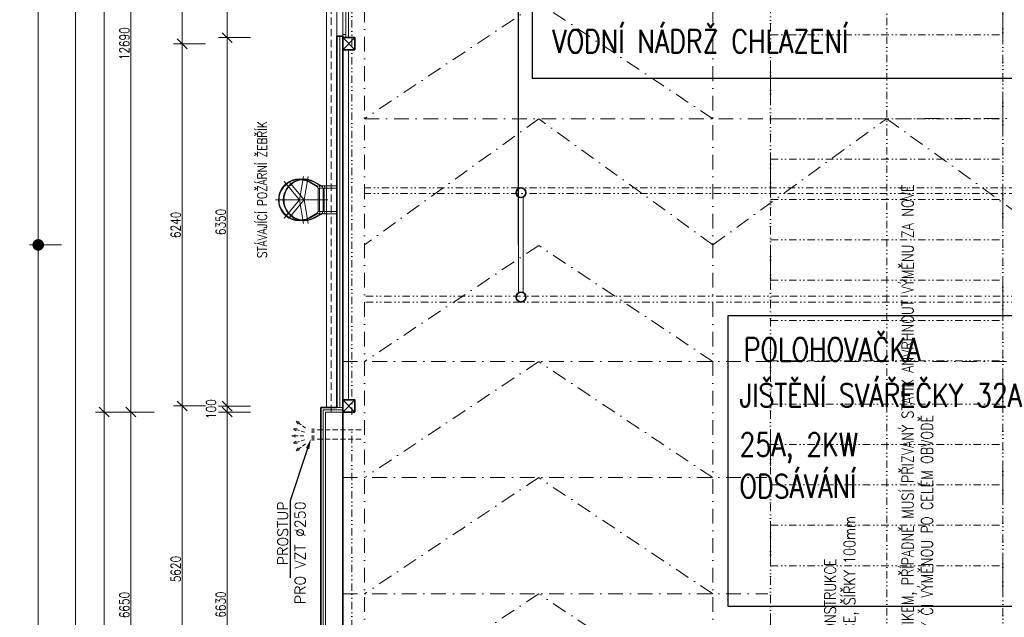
# Model space of a CAD drawing. Header units: millimetres. Extents: x -485339 to 350584, y -1189936 to 0.
# Tile 127 of 256: x -145820 to -128859, y -1048184 to -1037889. Entities that reach past the tile are written whole.
import ezdxf
from ezdxf import colors
from ezdxf.entities.mleader import LeaderData, LeaderLine
from ezdxf.math import Vec2, Vec3

# ---------------------------------------------------------------- set-up
doc = ezdxf.new("R2010")
doc.units = ezdxf.units.MM
doc.header["$LTSCALE"] = 10
for name, pattern in [('1600_OPl_00 Erdgeschoss_Architektenplan_Grundrißplan_170526$0$DASHDOT', [1, 0.5, -0.25, 0, -0.25]), ('DASHDOT', [25.4, 12.7, -6.35, 0, -6.35]), ('DASHED', [19.05, 12.7, -6.35]), ('DĚLICÍ2', [15.875, 6.35, -3.175, 0, -3.175, 0, -3.175]), ('ČÁRKOVANÁ2', [9.525, 6.35, -3.175])]:
    doc.linetypes.add(name, pattern=pattern)
doc.layers.get('Defpoints').update_dxf_attribs({"color": 201})
for name, color, linetype, lineweight in [('1VZT', 150, 'DASHED', 18), ('N_kóty', 10, 'Continuous', 18), ('N_okna', 10, 'Continuous', 18), ('N_popis', 10, 'Continuous', 18), ('N_světlíky', 250, 'DĚLICÍ2', 18), ('N_čáry_nad', 10, 'DĚLICÍ2', 18), ('N_čáry_obrys', 10, 'Continuous', 35), ('N_čáry_obv.plášt', 212, 'Continuous', 18), ('N_čáry_obv.plášt_obrys', 212, 'Continuous', 35), ('N_čáry_plné', 10, 'Continuous', 18), ('PBŘ', 152, 'Continuous', 18), ('St_kóty', 132, 'Continuous', 18), ('St_popis', 250, 'Continuous', 18), ('St_sloupy_konstrukce haly', 5, 'Continuous', 35), ('St_sloupy_opláštění_půdorys', 25, 'Continuous', 35), ('St_čáry_nad', 250, 'DĚLICÍ2', 18), ('St_čáry_obrys', 5, 'Continuous', 35), ('St_čáry_osy', 250, 'DASHDOT', 18), ('St_čáry_plné', 250, 'Continuous', 18), ('St_čáry_pod', 250, 'ČÁRKOVANÁ2', 18)]:
    doc.layers.add(name, color=color, linetype=linetype, lineweight=lineweight)
for name, color, linetype in [('_HROMOSVOD', 251, 'Continuous'), ('VYBAVENÍ', 222, 'Continuous'), ('VYBAVENÍ_POPIS', 222, 'Continuous'), ('VYBAVENÍ_POŽADAVKY', 200, 'Continuous')]:
    doc.layers.add(name, color=color, linetype=linetype)
doc.styles.get("Standard").update_dxf_attribs({"font": 'simplex.shx', "width": 0.8})
doc.linetypes.add('IZOLACE', pattern='A,0.0001,-0.1,[134,ltypeshp.shx,S=0.1,R=0,X=-0.1,Y=0],-0.2,[134,ltypeshp.shx,S=0.1,R=180,X=0.1,Y=0],-0.1', length=0.4001)
doc.linetypes.add('ZIGZAG', pattern='A,0.00254,-5.08,[131,ltypeshp.shx,S=5.08,R=0,X=-5.08,Y=0],-10.16,[131,ltypeshp.shx,S=5.08,R=180,X=5.08,Y=0],-5.08', length=20.32254)
doc.dimstyles.new('stavebníM100', dxfattribs={"dimtxt": 165, "dimasz": 170, "dimexe": 150, "dimexo": 100, "dimgap": 30, "dimtad": 1, "dimdec": 0, "dimtxsty": 'Standard', "dimblk": 'OBLIQUE', "dimcen": -2.5, "dimdle": 150, "dimclrd": 256, "dimclre": 256, "dimclrt": 256, "dimadec": 4, "dimazin": 0, "dimtfac": 1, "dimtdec": 0, "dimtmove": 2, "dimatfit": 3, "dimldrblk": 'OBLIQUE', "dimfxl": 400, "dimfxlon": 1, "dimlwd": -1, "dimlwe": -1, "dimarcsym": 0})
doc.dimstyles.new('stavebníM100_modul', dxfattribs={"dimtxt": 250, "dimasz": 200, "dimexe": 150, "dimexo": 100, "dimgap": 30, "dimtad": 1, "dimdec": 0, "dimtxsty": 'Standard', "dimblk": 'DOT', "dimcen": -2.5, "dimdle": 150, "dimclrd": 256, "dimclre": 256, "dimclrt": 256, "dimadec": 4, "dimazin": 0, "dimtfac": 1, "dimtdec": 0, "dimtmove": 2, "dimatfit": 3, "dimldrblk": 'OBLIQUE', "dimfxl": 400, "dimfxlon": 1, "dimlwd": -1, "dimlwe": -1, "dimarcsym": 0})

# ---------------------------------------------------------------- blocks, each defined once
blk = doc.blocks.new('G$CD8A98CDB')
at = {"layer": 'St_sloupy_konstrukce haly', "color": 250, "lineweight": 18, "ltscale": 2}
for points in [[(-825, 0), (825, 0)], [(-825, -80), (825, -80)]]:
    blk.add_lwpolyline(points, dxfattribs=at)
at = {"layer": 'St_sloupy_konstrukce haly', "ltscale": 2}
for centre in [(-900, -40), (900, -40)]:
    blk.add_circle(centre, 85, dxfattribs=at)
blk = doc.blocks.new('G$C0F2906C7')
at = {"layer": 'St_sloupy_opláštění_půdorys', "ltscale": 2}
blk.add_lwpolyline([(-105, -105), (105, -105), (105, 105), (-105, 105)], close=True, dxfattribs=at)
for points in [[(-105, 105), (105, -105)], [(105, 105), (-105, -105)]]:
    blk.add_lwpolyline(points, dxfattribs=at)
blk = doc.blocks.new('*U5509')
at = {"layer": 'St_čáry_osy', "ltscale": 2}
blk.add_lwpolyline([(3000, 1000), (0, -1000), (-3000, 1000)], dxfattribs=at)
blk = doc.blocks.new('*U5508')
at = {"layer": 'Defpoints', "ltscale": 2}
for p in [(0, 0), (0, -2000), (0, -4000), (0, -6000), (0, -8000)]:
    blk.add_blockref('*U5509', p, dxfattribs=at)
blk = doc.blocks.new('*U5521')
at = {"layer": 'St_čáry_osy', "ltscale": 2}
blk.add_lwpolyline([(3000, -1000), (0, 1000), (-3000, -1000)], dxfattribs=at)
blk = doc.blocks.new('*U5520')
at = {"layer": 'St_čáry_osy', "ltscale": 2}
for p in [(0, 14000), (0, 12000), (0, 10000), (0, 8000), (0, 6000), (0, 4000), (0, 2000), (0, 0)]:
    blk.add_blockref('*U5521', p, dxfattribs=at)
blk = doc.blocks.new('_Dot')
at = {"color": 0, "linetype": 'ByBlock', "lineweight": -2}
blk.add_line((-0.5, 0), (-1, 0), dxfattribs=at)
at = {"color": 0, "linetype": 'ByBlock', "const_width": 0.5}
blk.add_lwpolyline([(-0.25, 0, 1), (0.25, 0, 1)], format="xyb", close=True, dxfattribs=at)
blk = doc.blocks.new('*D5736')
at = {"layer": 'Defpoints', "color": 0}
for p in [(-137185, -1040868), (-125185, -1040868), (-137185, -1064041)]:
    blk.add_point(p, dxfattribs=at)
at = {"layer": 'St_kóty'}
for p, q in [((-137185, -1063641), (-137185, -1064191)), ((-125185, -1063641), (-125185, -1064191)), ((-125385, -1064041), (-136985, -1064041))]:
    blk.add_line(p, q, dxfattribs=at)
at = {"layer": 'St_kóty', "linetype": 'ByBlock', "xscale": 200, "yscale": 200, "zscale": 200, "rotation": 180}
blk.add_blockref('_Dot', (-137185, -1064041), dxfattribs=at)
at = {"layer": 'St_kóty', "linetype": 'ByBlock', "xscale": 200, "yscale": 200, "zscale": 200}
blk.add_blockref('_Dot', (-125185, -1064041), dxfattribs=at)
at = {"layer": 'St_kóty', "insert": (-131185, -1063886), "char_height": 250, "attachment_point": 5}
blk.add_mtext('12000', dxfattribs=at)
blk = doc.blocks.new('_OBLIQUE')
at = {"color": 0, "linetype": 'ByBlock'}
blk.add_line((-0.5, -0.5), (0.5, 0.5), dxfattribs=at)
blk = doc.blocks.new('*D5737')
at = {"layer": 'Defpoints', "color": 0}
for p in [(-137185, -1040868), (-140555, -1060078), (-140555, -1064041)]:
    blk.add_point(p, dxfattribs=at)
at = {"layer": 'St_kóty'}
for p, q in [((-140555, -1063641), (-140555, -1064191)), ((-137185, -1063641), (-137185, -1064191)), ((-137385, -1064041), (-140355, -1064041))]:
    blk.add_line(p, q, dxfattribs=at)
at = {"layer": 'St_kóty', "linetype": 'ByBlock', "xscale": 200, "yscale": 200, "zscale": 200, "rotation": 180}
blk.add_blockref('_Dot', (-140555, -1064041), dxfattribs=at)
at = {"layer": 'St_kóty', "linetype": 'ByBlock', "xscale": 200, "yscale": 200, "zscale": 200}
blk.add_blockref('_Dot', (-137185, -1064041), dxfattribs=at)
at = {"layer": 'St_kóty', "insert": (-138870, -1063886), "char_height": 250, "attachment_point": 5}
blk.add_mtext('3370', dxfattribs=at)
blk = doc.blocks.new('*D5740')
at = {"layer": 'Defpoints', "color": 0}
for p in [(-143904, -1044648), (-141624, -1044648), (-141724, -1051298)]:
    blk.add_point(p, dxfattribs=at)
at = {"layer": 'St_kóty'}
for p, q in [((-143904, -1051448), (-143904, -1044498)), ((-143504, -1044648), (-144054, -1044648)), ((-143504, -1051298), (-144054, -1051298))]:
    blk.add_line(p, q, dxfattribs=at)
at = {"layer": 'St_kóty', "linetype": 'ByBlock', "xscale": 170, "yscale": 170, "zscale": 170}
for p, rotation in [((-143904, -1044648), 90), ((-143904, -1051298), 270)]:
    blk.add_blockref('_OBLIQUE', p, dxfattribs=dict(at, rotation=rotation))
at = {"layer": 'St_kóty', "insert": (-144016, -1047973), "char_height": 165, "attachment_point": 5, "rotation": 90}
blk.add_mtext('6650', dxfattribs=at)
blk = doc.blocks.new('*D5741')
at = {"layer": 'Defpoints', "color": 0}
for p in [(-143904, -1031958), (-141324, -1031958), (-141624, -1044648)]:
    blk.add_point(p, dxfattribs=at)
at = {"layer": 'St_kóty'}
for p, q in [((-143904, -1044798), (-143904, -1031808)), ((-143504, -1031958), (-144054, -1031958)), ((-143504, -1044648), (-144054, -1044648))]:
    blk.add_line(p, q, dxfattribs=at)
at = {"layer": 'St_kóty', "linetype": 'ByBlock', "xscale": 170, "yscale": 170, "zscale": 170}
for p, rotation in [((-143904, -1031958), 90), ((-143904, -1044648), 270)]:
    blk.add_blockref('_OBLIQUE', p, dxfattribs=dict(at, rotation=rotation))
at = {"layer": 'St_kóty', "insert": (-144016, -1038303), "char_height": 165, "attachment_point": 5, "rotation": 90}
blk.add_mtext('12690', dxfattribs=at)
blk = doc.blocks.new('*D5747')
at = {"layer": 'Defpoints', "color": 0}
for p in [(-141524, -992923), (-144364, -1044648), (-141624, -1044648)]:
    blk.add_point(p, dxfattribs=at)
at = {"layer": 'St_kóty'}
for p, q in [((-144364, -992773), (-144364, -1044798)), ((-143964, -992923), (-144514, -992923)), ((-143964, -1044648), (-144514, -1044648))]:
    blk.add_line(p, q, dxfattribs=at)
at = {"layer": 'St_kóty', "linetype": 'ByBlock', "xscale": 170, "yscale": 170, "zscale": 170}
for p, rotation in [((-144364, -992923), 90), ((-144364, -1044648), 270)]:
    blk.add_blockref('_OBLIQUE', p, dxfattribs=dict(at, rotation=rotation))
at = {"layer": 'St_kóty', "insert": (-144477, -1018785), "char_height": 165, "attachment_point": 5, "rotation": 90}
blk.add_mtext('51725', dxfattribs=at)
blk = doc.blocks.new('*D5748')
at = {"layer": 'Defpoints', "color": 0}
for p in [(-141624, -1044648), (-144364, -1060078), (-141624, -1060078)]:
    blk.add_point(p, dxfattribs=at)
at = {"layer": 'St_kóty'}
for p, q in [((-144364, -1044498), (-144364, -1060228)), ((-143964, -1044648), (-144514, -1044648)), ((-143964, -1060078), (-144514, -1060078))]:
    blk.add_line(p, q, dxfattribs=at)
at = {"layer": 'St_kóty', "linetype": 'ByBlock', "xscale": 170, "yscale": 170, "zscale": 170}
for p, rotation in [((-144364, -1044648), 90), ((-144364, -1060078), 270)]:
    blk.add_blockref('_OBLIQUE', p, dxfattribs=dict(at, rotation=rotation))
at = {"layer": 'St_kóty', "insert": (-144477, -1052363), "char_height": 165, "attachment_point": 5, "rotation": 90}
blk.add_mtext('15430', dxfattribs=at)
blk = doc.blocks.new('*D5749')
at = {"layer": 'Defpoints', "color": 0}
for p in [(-144860, -992923), (-141524, -992923), (-141624, -1060078)]:
    blk.add_point(p, dxfattribs=at)
at = {"layer": 'St_kóty'}
for p, q in [((-144860, -1060228), (-144860, -992773)), ((-144460, -992923), (-145010, -992923)), ((-144460, -1060078), (-145010, -1060078))]:
    blk.add_line(p, q, dxfattribs=at)
at = {"layer": 'St_kóty', "linetype": 'ByBlock', "xscale": 170, "yscale": 170, "zscale": 170}
for p, rotation in [((-144860, -992923), 90), ((-144860, -1060078), 270)]:
    blk.add_blockref('_OBLIQUE', p, dxfattribs=dict(at, rotation=rotation))
at = {"layer": 'St_kóty', "insert": (-144973, -1026500), "char_height": 165, "attachment_point": 5, "rotation": 90}
blk.add_mtext('67155', dxfattribs=at)
blk = doc.blocks.new('*D5751')
at = {"layer": 'Defpoints', "color": 0}
for p in [(-138294, -1017422), (-145501, -1041768), (-138294, -1041768)]:
    blk.add_point(p, dxfattribs=at)
at = {"layer": 'St_kóty'}
for p, q in [((-145101, -1017422), (-145651, -1017422)), ((-145501, -1017622), (-145501, -1041568)), ((-145101, -1041768), (-145651, -1041768))]:
    blk.add_line(p, q, dxfattribs=at)
at = {"layer": 'St_kóty', "linetype": 'ByBlock', "xscale": 200, "yscale": 200, "zscale": 200}
for p, rotation in [((-145501, -1017422), 90), ((-145501, -1041768), 270)]:
    blk.add_blockref('_Dot', p, dxfattribs=dict(at, rotation=rotation))
at = {"layer": 'St_kóty', "insert": (-145656, -1029595), "char_height": 250, "attachment_point": 5, "rotation": 90}
blk.add_mtext('24345', dxfattribs=at)
blk = doc.blocks.new('*D5752')
at = {"layer": 'Defpoints', "color": 0}
for p in [(-138294, -1041768), (-145501, -1059068), (-138294, -1059068)]:
    blk.add_point(p, dxfattribs=at)
at = {"layer": 'St_kóty'}
for p, q in [((-145101, -1041768), (-145651, -1041768)), ((-145501, -1041968), (-145501, -1058868)), ((-145101, -1059068), (-145651, -1059068))]:
    blk.add_line(p, q, dxfattribs=at)
at = {"layer": 'St_kóty', "linetype": 'ByBlock', "xscale": 200, "yscale": 200, "zscale": 200}
for p, rotation in [((-145501, -1041768), 90), ((-145501, -1059068), 270)]:
    blk.add_blockref('_Dot', p, dxfattribs=dict(at, rotation=rotation))
at = {"layer": 'St_kóty', "insert": (-145656, -1050418), "char_height": 250, "attachment_point": 5, "rotation": 90}
blk.add_mtext('17300', dxfattribs=at)
blk = doc.blocks.new('*D6628')
at = {"layer": 'Defpoints', "color": 0}
for p in [(-43625, -1042046), (-140555, -1060078), (-43625, -1065645)]:
    blk.add_point(p, dxfattribs=at)
at = {"layer": 'St_kóty'}
for p, q in [((-140555, -1065245), (-140555, -1065795)), ((-43625, -1065245), (-43625, -1065795)), ((-140705, -1065645), (-43475, -1065645))]:
    blk.add_line(p, q, dxfattribs=at)
at = {"layer": 'St_kóty', "linetype": 'ByBlock', "xscale": 170, "yscale": 170, "zscale": 170, "rotation": 180}
blk.add_blockref('_OBLIQUE', (-140555, -1065645), dxfattribs=at)
at = {"layer": 'St_kóty', "linetype": 'ByBlock', "xscale": 170, "yscale": 170, "zscale": 170}
blk.add_blockref('_OBLIQUE', (-43625, -1065645), dxfattribs=at)
at = {"layer": 'St_kóty', "insert": (-92090, -1065533), "char_height": 165, "attachment_point": 5}
blk.add_mtext('96930', dxfattribs=at)
blk = doc.blocks.new('*D6657')
at = {"layer": 'Defpoints', "color": 0}
for p in [(-143020, -1044543), (-141219, -1044543), (-141219, -1050163)]:
    blk.add_point(p, dxfattribs=at)
at = {"layer": 'St_kóty'}
for p, q in [((-143020, -1050313), (-143020, -1044393)), ((-142620, -1044543), (-143170, -1044543)), ((-142620, -1050163), (-143170, -1050163))]:
    blk.add_line(p, q, dxfattribs=at)
at = {"layer": 'St_kóty', "linetype": 'ByBlock', "xscale": 170, "yscale": 170, "zscale": 170}
for p, rotation in [((-143020, -1044543), 90), ((-143020, -1050163), 270)]:
    blk.add_blockref('_OBLIQUE', p, dxfattribs=dict(at, rotation=rotation))
at = {"layer": 'St_kóty', "insert": (-143133, -1047353), "char_height": 165, "attachment_point": 5, "rotation": 90}
blk.add_mtext('5620', dxfattribs=at)
blk = doc.blocks.new('*D6658')
at = {"layer": 'Defpoints', "color": 0}
for p in [(-143020, -1038303), (-141219, -1038303), (-141219, -1044543)]:
    blk.add_point(p, dxfattribs=at)
at = {"layer": 'St_kóty'}
for p, q in [((-143020, -1044693), (-143020, -1038153)), ((-142620, -1038303), (-143170, -1038303)), ((-142620, -1044543), (-143170, -1044543))]:
    blk.add_line(p, q, dxfattribs=at)
at = {"layer": 'St_kóty', "linetype": 'ByBlock', "xscale": 170, "yscale": 170, "zscale": 170}
for p, rotation in [((-143020, -1038303), 90), ((-143020, -1044543), 270)]:
    blk.add_blockref('_OBLIQUE', p, dxfattribs=dict(at, rotation=rotation))
at = {"layer": 'St_kóty', "insert": (-143133, -1041423), "char_height": 165, "attachment_point": 5, "rotation": 90}
blk.add_mtext('6240', dxfattribs=at)
blk = doc.blocks.new('*D6659')
at = {"layer": 'Defpoints', "color": 0}
for p in [(-143020, -1032063), (-141219, -1032063), (-141219, -1038303)]:
    blk.add_point(p, dxfattribs=at)
at = {"layer": 'St_kóty'}
for p, q in [((-142620, -1032063), (-143170, -1032063)), ((-143020, -1038453), (-143020, -1031913)), ((-142620, -1038303), (-143170, -1038303))]:
    blk.add_line(p, q, dxfattribs=at)
at = {"layer": 'St_kóty', "linetype": 'ByBlock', "xscale": 170, "yscale": 170, "zscale": 170}
for p, rotation in [((-143020, -1032063), 90), ((-143020, -1038303), 270)]:
    blk.add_blockref('_OBLIQUE', p, dxfattribs=dict(at, rotation=rotation))
at = {"layer": 'St_kóty', "insert": (-143133, -1035183), "char_height": 165, "attachment_point": 5, "rotation": 90}
blk.add_mtext('6240', dxfattribs=at)
blk = doc.blocks.new('G$CA450B66E')
at = {"layer": 'N_okna'}
for p, q in [((0, 0), (0, 50)), ((0, 50), (0, 0)), ((0, 50), (52, 50)), ((1206, 50), (0, 50)), ((52, 0), (0, 0)), ((0, 0), (1206, 0)), ((52, 50), (52, 0)), ((1154, 50), (1154, 0)), ((1206, 50), (1154, 50)), ((1154, 0), (1206, 0)), ((1206, 0), (1206, 50)), ((1206, 0), (1206, 50)), ((1206, 50), (1206, 0)), ((1206, 0), (1206, 50)), ((1206, 0), (1206, 50)), ((1206, 50), (1206, 0)), ((1206, 50), (1206, 50)), ((1206, 50), (1258, 50)), ((2412, 50), (1206, 50)), ((1206, 0), (1206, 0)), ((1258, 0), (1206, 0)), ((1206, 0), (2412, 0)), ((1258, 50), (1258, 0)), ((2360, 50), (2360, 0)), ((2412, 50), (2360, 50)), ((2360, 0), (2412, 0)), ((2412, 0), (2412, 50)), ((2412, 0), (2412, 50)), ((2412, 50), (2412, 0)), ((2412, 0), (2412, 50)), ((2412, 0), (2412, 50)), ((2412, 50), (2412, 0)), ((2412, 50), (2412, 50)), ((2412, 50), (2464, 50)), ((3618, 50), (2412, 50)), ((2412, 0), (2412, 0)), ((2464, 0), (2412, 0)), ((2412, 0), (3618, 0)), ((2464, 50), (2464, 0)), ((3566, 50), (3566, 0)), ((3618, 50), (3566, 50)), ((3566, 0), (3618, 0)), ((3618, 0), (3618, 50)), ((3618, 0), (3618, 50)), ((3618, 50), (3618, 0)), ((3618, 0), (3618, 50)), ((3618, 0), (3618, 50)), ((3618, 50), (3618, 0)), ((3618, 50), (3618, 50)), ((3618, 50), (3670, 50)), ((4824, 50), (3618, 50)), ((3618, 0), (3618, 0)), ((3670, 0), (3618, 0)), ((3618, 0), (4824, 0)), ((3670, 50), (3670, 0)), ((4772, 50), (4772, 0)), ((4824, 50), (4772, 50)), ((4772, 0), (4824, 0)), ((4824, 0), (4824, 50)), ((4824, 0), (4824, 50)), ((4824, 50), (4824, 0)), ((4824, 0), (4824, 50)), ((4824, 0), (4824, 50)), ((4824, 50), (4824, 0)), ((4824, 50), (4824, 50)), ((4824, 50), (4876, 50)), ((6030, 50), (4824, 50)), ((4824, 0), (4824, 0)), ((4876, 0), (4824, 0)), ((4824, 0), (6030, 0)), ((4876, 50), (4876, 0)), ((5978, 50), (5978, 0)), ((6030, 50), (5978, 50)), ((5978, 0), (6030, 0)), ((6030, 0), (6030, 50)), ((6030, 0), (6030, 50))]:
    blk.add_line(p, q, dxfattribs=at)
blk.add_lwpolyline([(0, 0), (6030, 0), (6030, 50), (0, 50)], close=True, dxfattribs=at)
blk = doc.blocks.new('*D6960')
at = {"layer": 'Defpoints', "color": 0}
for p in [(-142246, -1044648), (-141391, -1044648), (-141391, -1051278)]:
    blk.add_point(p, dxfattribs=at)
at = {"layer": 'N_kóty'}
for p, q in [((-142246, -1051428), (-142246, -1044498)), ((-141846, -1044648), (-142396, -1044648)), ((-141846, -1051278), (-142396, -1051278))]:
    blk.add_line(p, q, dxfattribs=at)
at = {"layer": 'N_kóty', "linetype": 'ByBlock', "xscale": 170, "yscale": 170, "zscale": 170}
for p, rotation in [((-142246, -1044648), 90), ((-142246, -1051278), 270)]:
    blk.add_blockref('_OBLIQUE', p, dxfattribs=dict(at, rotation=rotation))
at = {"layer": 'N_kóty', "insert": (-142358, -1047963), "char_height": 165, "attachment_point": 5, "rotation": 90}
blk.add_mtext('6630', dxfattribs=at)
blk = doc.blocks.new('*D6961')
at = {"layer": 'Defpoints', "color": 0}
for p in [(-142246, -1044548), (-141211, -1044548), (-141391, -1044648)]:
    blk.add_point(p, dxfattribs=at)
at = {"layer": 'N_kóty'}
for p, q in [((-142246, -1044798), (-142246, -1044398)), ((-141846, -1044548), (-142396, -1044548)), ((-141846, -1044648), (-142396, -1044648))]:
    blk.add_line(p, q, dxfattribs=at)
at = {"layer": 'N_kóty', "linetype": 'ByBlock', "xscale": 170, "yscale": 170, "zscale": 170}
for p, rotation in [((-142246, -1044548), 90), ((-142246, -1044648), 270)]:
    blk.add_blockref('_OBLIQUE', p, dxfattribs=dict(at, rotation=rotation))
at = {"layer": 'N_kóty', "insert": (-142523, -1044598), "char_height": 165, "attachment_point": 5, "rotation": 90}
blk.add_mtext('100', dxfattribs=at)
blk = doc.blocks.new('*D6962')
at = {"layer": 'Defpoints', "color": 0}
for p in [(-142246, -1038198), (-141091, -1038198), (-141211, -1044548)]:
    blk.add_point(p, dxfattribs=at)
at = {"layer": 'N_kóty'}
for p, q in [((-142246, -1044698), (-142246, -1038048)), ((-141846, -1038198), (-142396, -1038198)), ((-141846, -1044548), (-142396, -1044548))]:
    blk.add_line(p, q, dxfattribs=at)
at = {"layer": 'N_kóty', "linetype": 'ByBlock', "xscale": 170, "yscale": 170, "zscale": 170}
for p, rotation in [((-142246, -1038198), 90), ((-142246, -1044548), 270)]:
    blk.add_blockref('_OBLIQUE', p, dxfattribs=dict(at, rotation=rotation))
at = {"layer": 'N_kóty', "insert": (-142358, -1041373), "char_height": 165, "attachment_point": 5, "rotation": 90}
blk.add_mtext('6350', dxfattribs=at)
blk = doc.blocks.new('*D6963')
at = {"layer": 'Defpoints', "color": 0}
for p in [(-142246, -1032168), (-141091, -1032168), (-141091, -1038198)]:
    blk.add_point(p, dxfattribs=at)
at = {"layer": 'N_kóty'}
for p, q in [((-142246, -1032018), (-142246, -1034596)), ((-141846, -1032168), (-142396, -1032168)), ((-142246, -1038348), (-142246, -1035769)), ((-141846, -1038198), (-142396, -1038198))]:
    blk.add_line(p, q, dxfattribs=at)
at = {"layer": 'N_kóty', "linetype": 'ByBlock', "xscale": 170, "yscale": 170, "zscale": 170}
for p, rotation in [((-142246, -1032168), 90), ((-142246, -1038198), 270)]:
    blk.add_blockref('_OBLIQUE', p, dxfattribs=dict(at, rotation=rotation))
at = {"layer": 'N_kóty', "insert": (-142246, -1035183), "char_height": 165, "attachment_point": 5, "rotation": 90}
blk.add_mtext('6030\\P2000(1440)', dxfattribs=at)
blk = doc.blocks.new('rhbfdgb')
at = {"layer": '1VZT', "ltscale": 0.5}
for p, q in [((-359271, 269163), (-359108, 269286)), ((-359108, 269286), (-359171, 269266)), ((-359108, 269286), (-359144, 269231)), ((-359257, 269095), (-359061, 269154)), ((-359241, 269028), (-359035, 269028)), ((-359061, 269154), (-359127, 269157)), ((-359061, 269154), (-359114, 269114)), ((-359035, 269028), (-359098, 269050)), ((-359035, 269028), (-359098, 269005)), ((-359271, 268893), (-359108, 268770)), ((-359257, 268961), (-359061, 268902)), ((-359061, 268902), (-359127, 268899)), ((-359061, 268902), (-359114, 268942)), ((-359108, 268770), (-359171, 268790)), ((-359108, 268770), (-359144, 268825))]:
    blk.add_line(p, q, dxfattribs=at)
blk = doc.blocks.new('A$C24EE0DA8')
at = {"linetype": 'Continuous'}
for p, q in [((0, 0), (0.23, 0)), ((0.246, -0.008), (0.386, 0.072)), ((0.25, -0.017), (0.391, 0.064)), ((0.48, 0.1), (0.529, 0.109)), ((0.53, 0.104), (0.48, 0.095)), ((0.48, 0.095), (0.48, 0.1)), ((0.529, 0.109), (0.53, 0.104)), ((0.768, 0.04), (0.771, 0.044)), ((0.806, 0.008), (0.768, 0.04)), ((0.771, 0.044), (0.809, 0.012)), ((0.809, 0.012), (0.806, 0.008)), ((0, -0.04), (0.23, -0.04)), ((0.22, -0.037), (0.22, -0.443)), ((0.24, -0.037), (0.24, -0.443)), ((0.91, -0.215), (0.915, -0.215)), ((0.91, -0.265), (0.91, -0.215)), ((0.915, -0.265), (0.91, -0.265)), ((0.915, -0.215), (0.915, -0.265)), ((0, -0.44), (0.23, -0.44)), ((0, -0.48), (0.23, -0.48)), ((0.246, -0.472), (0.386, -0.553)), ((0.25, -0.463), (0.391, -0.544)), ((0.768, -0.52), (0.806, -0.488)), ((0.809, -0.492), (0.771, -0.524)), ((0.806, -0.488), (0.809, -0.492)), ((0.48, -0.575), (0.53, -0.584)), ((0.48, -0.58), (0.48, -0.575)), ((0.529, -0.589), (0.48, -0.58)), ((0.53, -0.584), (0.529, -0.589)), ((0.771, -0.524), (0.768, -0.52))]:
    blk.add_line(p, q, dxfattribs=at)
at = {"linetype": '1600_OPl_00 Erdgeschoss_Architektenplan_Grundrißplan_170526$0$DASHDOT'}
for p, q in [((0.565, -0.24), (0.494, 0.164)), ((0.565, -0.24), (0.829, 0.074)), ((0.975, -0.24), (0.155, -0.24)), ((0.565, -0.24), (0.494, -0.644)), ((0.565, -0.24), (0.829, -0.554))]:
    blk.add_line(p, q, dxfattribs=at)
at = {"linetype": 'Continuous'}
for centre, radius in [((0.23, -0.02), 0.02), ((0.23, -0.46), 0.02), ((0.24, -0.395), 0)]:
    blk.add_circle(centre, radius, dxfattribs=at)
for radius, start, end in [(0.36, 240.2393, 119.7607), (0.35, 240.2389, 119.7611)]:
    blk.add_arc((0.565, -0.24), radius, start, end, dxfattribs=at)
blk = doc.blocks.new('G$CF626FB6D')
at = {"layer": 'N_čáry_nad', "linetype": 'ByBlock', "ltscale": 2}
for p, q in [((-4050, 0), (-4050, -36237.5)), ((-50, -36237.5), (-50, 0)), ((-4050, -20055), (-50, -20055)), ((-4050, -20750), (-50, -20750)), ((-4050, -21445), (-50, -21445)), ((-4050, -22140), (-50, -22140)), ((-4050, -22835), (-50, -22835)), ((-4050, -23530), (-50, -23530)), ((-4050, -24225), (-50, -24225)), ((-4050, -25670), (-50, -25670)), ((-4050, -26365), (-50, -26365)), ((-4050, -27060), (-50, -27060)), ((-4050, -27755), (-50, -27755)), ((-4050, -28450), (-50, -28450))]:
    blk.add_line(p, q, dxfattribs=at)
for points in [[(-2050, -36237.5), (-2050, -55)], [(-4050, -18610), (-50, -18610)], [(-4050, -19360), (-50, -19360)], [(-4050, -24975), (-50, -24975)]]:
    blk.add_lwpolyline(points, dxfattribs=at)

msp = doc.modelspace()

# ---------------------------------------------------------------- linework, layer by layer
at = {"layer": '1VZT', "ltscale": 0.7}
for p, q in [((-140781.4, -1045139.5), (-140781.4, -1044933.8)), ((-140755.6, -1045139.5), (-140755.6, -1044933.8)), ((-139940, -1044955.2), (-140728.6, -1044955.2)), ((-139940, -1045115.2), (-140728.6, -1045115.2))]:
    msp.add_line(p, q, dxfattribs=at)
at = {"layer": 'Defpoints', "ltscale": 2}
msp.add_lwpolyline([(-137224.9, -1041767.6), (-137224.9, -1017422.6)], dxfattribs=at)
at = {"layer": 'N_světlíky', "lineweight": 18, "ltscale": 10}
msp.add_lwpolyline([(-132884.2, -1055777.2), (-128884.2, -1055777.6), (-128884.2, -1019539.2), (-132884.2, -1019538.7)], close=True, dxfattribs=at)
at = {"layer": 'N_čáry_obrys', "ltscale": 2}
for points in [[(-140635.2, -1044567.6), (-140635.2, -1051297.6)], [(-140354.9, -1044567.6), (-140635.2, -1044567.6)]]:
    msp.add_lwpolyline(points, dxfattribs=at)
at = {"layer": 'N_čáry_obv.plášt'}
msp.add_lwpolyline([(-140354.9, -1038171.6), (-140354.9, -1032193.5)], dxfattribs=at)
at = {"layer": 'N_čáry_obv.plášt', "linetype": 'ZIGZAG', "ltscale": 0.8}
msp.add_lwpolyline([(-140304.9, -1044567.6), (-140304.9, -1038171.6)], dxfattribs=at)
at = {"layer": 'N_čáry_obv.plášt', "linetype": 'IZOLACE', "ltscale": 8}
for points in [[(-140594.9, -1044607.6), (-140594.9, -1051277.6)], [(-140254.9, -1044607.6), (-140594.9, -1044607.6)]]:
    msp.add_lwpolyline(points, dxfattribs=at)
at = {"layer": 'N_čáry_obv.plášt_obrys'}
for points in [[(-140354.9, -1044567.6), (-140354.9, -1038171.6)], [(-140254.9, -1038171.6), (-140354.9, -1038171.6)], [(-140254.9, -1044562.6), (-140254.9, -1038171.6)]]:
    msp.add_lwpolyline(points, dxfattribs=at)
at = {"layer": 'N_čáry_obv.plášt_obrys', "ltscale": 2}
msp.add_lwpolyline([(-140254.9, -1044562.6), (-140254.9, -1038171.6)], dxfattribs=at)
at = {"layer": 'N_čáry_plné', "ltscale": 2}
msp.add_lwpolyline([(-140534.9, -1044567.6), (-140534.9, -1014302.6)], dxfattribs=at)
at = {"layer": 'N_čáry_plné'}
msp.add_lwpolyline([(-140354.9, -1044567.6), (-140254.9, -1044567.6)], dxfattribs=at)
at = {"layer": 'St_čáry_nad', "ltscale": 2}
for points in [[(-140099.9, -1044697.6), (-140099.9, -992922.8)], [(-43825.2, -1040782.6), (-139879.9, -1040782.6)], [(-43825.2, -1040882.6), (-139879.9, -1040882.6)], [(-74604.9, -1042652.6), (-139879.9, -1042652.6)], [(-74604.9, -1042752.6), (-139879.9, -1042752.6)], [(-140099.9, -1050267.6), (-140099.9, -1044907.6)]]:
    msp.add_lwpolyline(points, dxfattribs=at)
at = {"layer": 'St_čáry_obrys', "ltscale": 2}
msp.add_lwpolyline([(-140254.9, -1044647.6), (-140254.9, -1051277.6)], dxfattribs=at)
at = {"layer": 'St_čáry_osy', "ltscale": 2}
for points in [[(-139879.9, -1059777.6), (-139879.9, -992785.6)], [(-133879.9, -1059777.6), (-133879.9, -992785.6)], [(-139879.9, -1039595.1), (-43825.2, -1039582.3)], [(-133879.9, -1041767.6), (-136879.9, -1039595.1), (-139879.9, -1041767.6)], [(-133879.9, -1041767.6), (-130884.2, -1039595.1), (-127879.9, -1041767.6)], [(-140254.9, -1043777.6), (-74504.9, -1043777.6)], [(-140254.9, -1045777.6), (-132947.1, -1045777.6)], [(-140254.9, -1047777.6), (-132934.2, -1047777.6)]]:
    msp.add_lwpolyline(points, dxfattribs=at)
at = {"layer": 'St_čáry_plné', "ltscale": 2}
for points in [[(-140154.9, -1038197.6), (-140154.9, -1032167.6)], [(-140154.9, -1044437.6), (-140154.9, -1038407.6)], [(-140554.9, -1044647.6), (-140554.9, -1051277.6)], [(-140254.9, -1044647.6), (-140554.9, -1044647.6)]]:
    msp.add_lwpolyline(points, dxfattribs=at)
at = {"layer": 'St_čáry_pod', "ltscale": 2}
msp.add_lwpolyline([(-140454.9, -1044647.6), (-140454.9, -1031932.6)], dxfattribs=at)
at = {"layer": 'VYBAVENÍ'}
for points in [[(-136994.5, -1038896.5), (-124994.5, -1038896.5), (-124994.5, -1026896.5), (-136994.5, -1026896.5)], [(-133620.2, -1047992.5), (-127620.2, -1047992.5), (-127620.2, -1042992.5), (-133620.2, -1042992.5)]]:
    msp.add_lwpolyline(points, close=True, dxfattribs=at)

# ---------------------------------------------------------------- block references
at = {"layer": '_HROMOSVOD', "rotation": 180}
msp.add_blockref('rhbfdgb', (-500166.7, -776032), dxfattribs=at)
at = {"layer": 'N_okna', "rotation": 270}
msp.add_blockref('G$CA450B66E', (-140254.9, -1032167.6), dxfattribs=at)
at = {"layer": 'N_čáry_nad', "lineweight": 18}
msp.add_blockref('G$CF626FB6D', (-128834.2, -1019539.2), dxfattribs=at)
at = {"layer": 'PBŘ', "ltscale": 2, "xscale": 1000, "yscale": 1000, "zscale": 1000, "rotation": 180}
for p in [(-140437.9, -1041233), (-140354.9, -1041233)]:
    msp.add_blockref('A$C24EE0DA8', p, dxfattribs=at)
at = {"layer": 'St_sloupy_konstrukce haly', "ltscale": 2, "rotation": 90}
msp.add_blockref('G$CD8A98CDB', (-137224.9, -1041767.6), dxfattribs=at)
at = {"layer": 'St_sloupy_opláštění_půdorys', "ltscale": 2, "rotation": 90}
for p in [(-140149.9, -1038302.6), (-140149.9, -1044542.6)]:
    msp.add_blockref('G$C0F2906C7', p, dxfattribs=at)
at = {"layer": 'St_čáry_osy', "ltscale": 2, "xscale": -1, "rotation": 180}
msp.add_blockref('*U5508', (-136879.9, -1038595.1), dxfattribs=at)
at = {"layer": 'St_čáry_osy', "ltscale": 2}
msp.add_blockref('*U5520', (-136879.9, -1056777.6), dxfattribs=at)

# ---------------------------------------------------------------- texts
at = {"layer": 'N_popis', "insert": (-131958.8, -1054476.2), "char_height": 200, "width": 20736.512, "attachment_point": 1, "rotation": 90}
msp.add_mtext('NOVÝ OBLOUKOVÝ STŘEŠNÍ SVĚTLÍK PEVNÉ HLINÍKOVÉ KONSTRUKCE\\PVČETNĚ SAMONOSNÉ ZATEPLENÉ SVĚTLÍKOVÉ KOSNTRUKCE, ŠÍŘKY 100mm\\PVČETNĚ OPŮECHOVÁNÍ OBRUBY\\PZASKLENÍ POLYKARBONÁTEM TL.25mm BARVA OPÁL\\PSTÁVAJÍCÍ NOSNÁ VÝMĚNA MUSÍ BÝT KONTROLOVÁNA STATIKEM, PŘÍPADNĚ MUSÍ PŘIZVANÝ STATIK ANVRHNOUT VÝMĚNU ZA NOVÉ\\PKOSNTRUKCE SVĚTLÍKŮ MUSÍ BÝT UMÍSTĚNA NAD VAZNÍKY ČI VÝMĚNOU PO CELÉM OBVODĚ', dxfattribs=at)
at = {"layer": 'St_popis', "ltscale": 2, "width": 0.8}
msp.add_text('STÁVAJÍCÍ POŽÁRNÍ ŽEBŘÍK', height=165, rotation=90, dxfattribs=at).set_placement((-141561.4, -1041997.6))
at = {"layer": 'VYBAVENÍ_POPIS', "width": 0.8}
msp.add_text('POLOHOVAČKA', height=400, dxfattribs=at).set_placement((-133346.7, -1043769.3))
at = {"layer": 'VYBAVENÍ_POŽADAVKY', "width": 0.8}
for s, p in [('VODNÍ NÁDRŽ CHLAZENÍ', (-136647, -1038461.1)), ('JIŠTĚNÍ SVÁŘEČKY 32A', (-133421.6, -1044559)), ('25A, 2KW', (-133421.6, -1045407)), ('ODSÁVÁNÍ', (-133421.6, -1046125.9))]:
    msp.add_text(s, height=400, dxfattribs=at).set_placement(p)

# ---------------------------------------------------------------- dimensions: what is measured, and where the dimension line sits
at = {"layer": 'N_kóty'}
dim = msp.add_linear_dim(base=(-142245.6, -1032167.6), p1=(-141091.2, -1038197.6), p2=(-141091.2, -1032167.6), angle=90, text='<>\\P2000(1440)', dimstyle='stavebníM100', override={"dimtxsty": 'Standard'}, dxfattribs=at)
dim.commit()
dim.dimension.update_dxf_attribs({"geometry": '*D6963', "text_midpoint": (-142245.6, -1035182.6), "dimtype": 160})
for base, p1, p2, picture, middle in [((-142245.6, -1038197.6), (-141211.2, -1044547.6), (-141091.2, -1038197.6), '*D6962', (-142358.1, -1041372.6)), ((-142245.6, -1044547.6), (-141391.2, -1044647.6), (-141211.2, -1044547.6), '*D6961', (-142523.1, -1044597.6)), ((-142245.6, -1044647.6), (-141391.2, -1051277.6), (-141391.2, -1044647.6), '*D6960', (-142358.1, -1047962.6))]:
    dim = msp.add_linear_dim(base=base, p1=p1, p2=p2, angle=90, dimstyle='stavebníM100', dxfattribs=at)
    dim.commit()
    dim.dimension.update_dxf_attribs({"geometry": picture, "text_midpoint": middle})
at = {"layer": 'St_kóty'}
for base, p1, p2, picture, middle in [((-144860.3, -992922.8), (-141624.1, -1060077.6), (-141524.1, -992922.8), '*D5749', (-144972.8, -1026500.2)), ((-143020, -1032062.6), (-141219.1, -1038302.6), (-141219.1, -1032062.6), '*D6659', (-143132.5, -1035182.6)), ((-143020, -1038302.6), (-141219.1, -1044542.6), (-141219.1, -1038302.6), '*D6658', (-143132.5, -1041422.6)), ((-143020, -1044542.6), (-141219.1, -1050162.6), (-141219.1, -1044542.6), '*D6657', (-143132.5, -1047352.6)), ((-144364.1, -1060077.6), (-141624.1, -1044647.6), (-141624.1, -1060077.6), '*D5748', (-144476.6, -1052362.6))]:
    dim = msp.add_linear_dim(base=base, p1=p1, p2=p2, angle=90, dimstyle='stavebníM100', override={"dimtxsty": 'Standard', "dimldrblk": 'OBLIQUE'}, dxfattribs=at)
    dim.commit()
    dim.dimension.update_dxf_attribs({"geometry": picture, "text_midpoint": middle})
for base, p1, p2, dimstyle, picture, middle in [((-144364.1, -1044647.6), (-141524.1, -992922.8), (-141624.1, -1044647.6), 'stavebníM100', '*D5747', (-144476.6, -1018785.2)), ((-145501.1, -1041767.6), (-138294.1, -1017422.3), (-138294.1, -1041767.6), 'stavebníM100_modul', '*D5751', (-145656.1, -1029594.9)), ((-143903.9, -1031957.6), (-141624.1, -1044647.6), (-141324.1, -1031957.6), 'stavebníM100', '*D5741', (-144016.4, -1038302.6)), ((-145501.1, -1059067.6), (-138294.1, -1041767.6), (-138294.1, -1059067.6), 'stavebníM100_modul', '*D5752', (-145656.1, -1050417.6)), ((-143903.9, -1044647.6), (-141724.1, -1051297.6), (-141624.1, -1044647.6), 'stavebníM100', '*D5740', (-144016.4, -1047972.6))]:
    dim = msp.add_linear_dim(base=base, p1=p1, p2=p2, angle=90, dimstyle=dimstyle, dxfattribs=at)
    dim.commit()
    dim.dimension.update_dxf_attribs({"geometry": picture, "text_midpoint": middle})
for base, p1, p2, dimstyle, picture, middle in [((-140554.9, -1064041.5), (-137184.9, -1040867.6), (-140554.9, -1060077.6), 'stavebníM100_modul', '*D5737', (-138869.9, -1063886.5)), ((-43625.2, -1065645.1), (-140554.9, -1060077.6), (-43625.2, -1042045.8), 'stavebníM100', '*D6628', (-92090, -1065532.6))]:
    dim = msp.add_linear_dim(base=base, p1=p1, p2=p2, dimstyle=dimstyle, override={"dimtxsty": 'Standard', "dimldrblk": 'OBLIQUE'}, dxfattribs=at)
    dim.commit()
    dim.dimension.update_dxf_attribs({"geometry": picture, "text_midpoint": middle})
dim = msp.add_linear_dim(base=(-137184.9, -1064041.5), p1=(-125184.9, -1040867.6), p2=(-137184.9, -1040867.6), dimstyle='stavebníM100_modul', dxfattribs=at)
dim.commit()
dim.dimension.update_dxf_attribs({"geometry": '*D5736', "text_midpoint": (-131184.9, -1063886.5)})

# ---------------------------------------------------------------- leaders
at = {"layer": 'N_popis'}
ml = msp.add_multileader_mtext('Standard', dxfattribs=at)
ml.set_content('{\\W1;\\A1;\\H1.00002x;\\C256;PROSTUP \\PPRO VZT %%C250}')
ml.set_leader_properties()
ml.build(insert=Vec2(0, 0))
ml.multileader.update_dxf_attribs({"text_left_attachment_type": 6, "text_right_attachment_type": 6, "arrow_head_size": 180})
ctx = ml.context
ctx.base_point, ctx.char_height, ctx.arrow_head_size, ctx.plane_origin, ctx.plane_x_axis, ctx.plane_y_axis = Vec3(-141162.5, -1048185.9), 180, 180, Vec3(-142099.4, -1045398.4), Vec3(0, 1), Vec3(-1, 0)
ctx.left_attachment, ctx.right_attachment, ctx.text_align_type = 6, 6, 2
notes = []
notes.append((ctx, [(0, (1, 1, 0), (-141162.5, -1046176.7), (0, -1), 8, [(0, [(-140803.8, -1045107)], 0, [])])]))
ctx.mtext.insert, ctx.mtext.text_direction, ctx.mtext.rotation, ctx.mtext.alignment, ctx.mtext.flow_direction = Vec3(-141378.5, -1046186.7), Vec3(0, 1), 1.5707963, 3, 5
for ctx, leaders in notes:
    for number, flags, end, landing, length, lines in leaders:
        leader = LeaderData()
        leader.index, (leader.has_last_leader_line, leader.has_dogleg_vector, leader.attachment_direction) = number, flags
        leader.last_leader_point, leader.dogleg_vector, leader.dogleg_length = Vec3(end), Vec3(landing), length
        for number, points, colour, breaks in lines:
            line = LeaderLine()
            line.index, line.vertices, line.color, line.breaks = number, Vec3.list(points), colors.encode_raw_color(colour), breaks
            leader.lines.append(line)
        ctx.leaders.append(leader)

doc.saveas('drawing.dxf')
